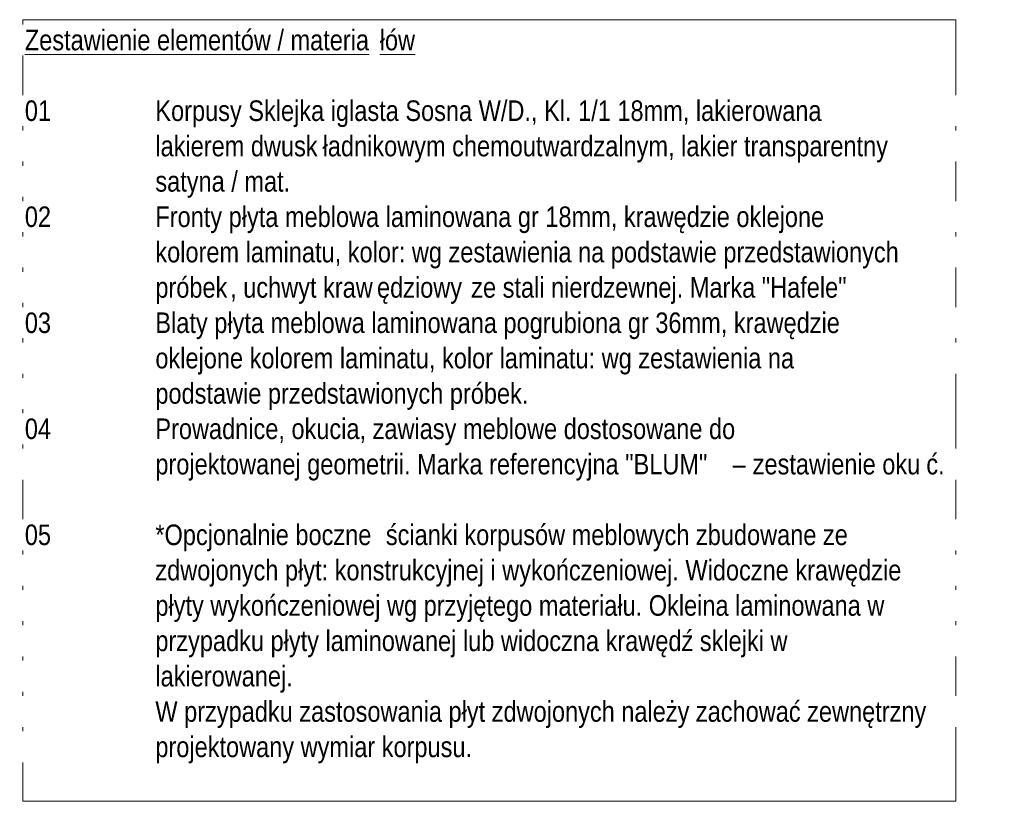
# Model space of a CAD drawing. Header units: centimetres. Extents: x 20851 to 23774, y -807 to 11852.
# Tile 3 of 4: x 22816 to 23774, y -213 to 548. Entities that reach past the tile are written whole.
import ezdxf

# ---------------------------------------------------------------- set-up
doc = ezdxf.new("R2010")
doc.units = ezdxf.units.CM
doc.layers.add('G-ANNO-TEXT', color=231, linetype='Continuous', lineweight=9)
doc.styles.add('Arial Narrow_3', font='ARIALN.TTF', dxfattribs={"height": 20})

msp = doc.modelspace()

# ---------------------------------------------------------------- linework, layer by layer
at = {"layer": 'G-ANNO-TEXT', "color": 250, "flags": 128}
msp.add_lwpolyline([(22818.96, 547.79), (23726.72, 547.79), (23726.72, -212.91), (22818.96, -212.91)], close=True, dxfattribs=at)

# ---------------------------------------------------------------- next in the draw order: texts
at = {"layer": 'G-ANNO-TEXT', "color": 7, "char_height": 20, "attachment_point": 1, "style": 'Arial Narrow_3', "bg_fill": 3, "box_fill_scale": 1.25, "bg_fill_color": 256, "bg_fill_true_color": 13158600, "bg_fill_transparency": 0}
for s, insert, width in [('\\LZestawienie elementów / materia', (22820.96, 538.01), 418.4809), ('01', (22820.96, 469.22), 32.0675), ('02', (22820.96, 366.03), 32.0675), ('03 ', (22820.96, 262.85), 40.0844), ('04 ', (22820.96, 159.66), 40.0844), ('05', (22820.96, 56.47), 32.0675)]:
    msp.add_mtext(s, dxfattribs=dict(at, insert=insert, width=width))

# ---------------------------------------------------------------- next in the draw order: texts
for s, insert, width in [('\\Lłów', (23166.25, 538.01), 42.4894), ('\\fArial Narrow|b0|i0|c238|p34|;^I', (22847.42, 469.22), 121.8565), ('\\fArial Narrow|b0|i0|c238|p34|;^I', (22847.42, 56.47), 121.8565)]:
    msp.add_mtext(s, dxfattribs=dict(at, insert=insert, width=width))

# ---------------------------------------------------------------- next in the draw order: texts
for s, insert, width in [('Korpusy Sklejka iglasta Sosna W/D., Kl. 1/1 18mm, lakierowana ', (22947.96, 469.22), 820.1263), ('*Opcjonalnie boczne ', (22947.96, 56.47), 271.7721)]:
    msp.add_mtext(s, dxfattribs=dict(at, insert=insert, width=width))

# ---------------------------------------------------------------- next in the draw order: texts
for s, insert, width in [('\\fArial Narrow|b0|i0|c238|p34|;^I', (22820.96, 434.83), 153.924), ('ładnikowym chemoutwardzalnym, lakier transparentny ', (23110.68, 434.83), 696.6664), ('ścianki korpusów meblowych zbudowane ze ', (23172.2, 56.47), 570.8015), ('\\fArial Narrow|b0|i0|c238|p34|;^I', (22820.96, 22.08), 153.924)]:
    msp.add_mtext(s, dxfattribs=dict(at, insert=insert, width=width))

# ---------------------------------------------------------------- next in the draw order: texts
for s, insert, width in [('lakierem dwusk', (22947.96, 434.83), 197.2151), ('zdwojonych płyt: konstrukcyjnej i wykończeniowej. Widoczne krawędzie ', (22947.96, 22.08), 917.9322)]:
    msp.add_mtext(s, dxfattribs=dict(at, insert=insert, width=width))

# ---------------------------------------------------------------- next in the draw order: texts
at = {"layer": 'G-ANNO-TEXT', "color": 7, "char_height": 20, "width": 153.924, "attachment_point": 1, "style": 'Arial Narrow_3', "bg_fill": 3, "box_fill_scale": 1.25, "bg_fill_color": 256, "bg_fill_true_color": 13158600, "bg_fill_transparency": 0}
for insert in [(22820.96, 400.43), (22820.96, -12.32)]:
    msp.add_mtext('\\fArial Narrow|b0|i0|c238|p34|;^I', dxfattribs=dict(at, insert=insert))

# ---------------------------------------------------------------- next in the draw order: texts
at = {"layer": 'G-ANNO-TEXT', "color": 7, "char_height": 20, "attachment_point": 1, "style": 'Arial Narrow_3', "bg_fill": 3, "box_fill_scale": 1.25, "bg_fill_color": 256, "bg_fill_true_color": 13158600, "bg_fill_transparency": 0}
for s, insert, width in [('satyna / mat.', (22947.96, 400.43), 164.3459), ('płyty wykończeniowej wg przyjętego materiału. Okleina laminowana w ', (22947.96, -12.32), 894.6833)]:
    msp.add_mtext(s, dxfattribs=dict(at, insert=insert, width=width))

# ---------------------------------------------------------------- next in the draw order: texts
for insert, width in [((22847.42, 366.03), 121.8565), ((22820.96, -46.72), 153.924)]:
    msp.add_mtext('\\fArial Narrow|b0|i0|c238|p34|;^I', dxfattribs=dict(at, insert=insert, width=width))

# ---------------------------------------------------------------- next in the draw order: texts
for s, insert, width in [('Fronty płyta meblowa laminowana gr 18mm, krawędzie oklejone ', (22947.96, 366.03), 821.7297), ('przypadku płyty laminowanej lub widoczna krawędź sklejki w ', (22947.96, -46.72), 778.4386)]:
    msp.add_mtext(s, dxfattribs=dict(at, insert=insert, width=width))

# ---------------------------------------------------------------- next in the draw order: texts
at = {"layer": 'G-ANNO-TEXT', "color": 7, "char_height": 20, "width": 153.924, "attachment_point": 1, "style": 'Arial Narrow_3', "bg_fill": 3, "box_fill_scale": 1.25, "bg_fill_color": 256, "bg_fill_true_color": 13158600, "bg_fill_transparency": 0}
for insert in [(22820.96, 331.64), (22820.96, -81.11)]:
    msp.add_mtext('\\fArial Narrow|b0|i0|c238|p34|;^I', dxfattribs=dict(at, insert=insert))

# ---------------------------------------------------------------- next in the draw order: texts
at = {"layer": 'G-ANNO-TEXT', "color": 7, "char_height": 20, "attachment_point": 1, "style": 'Arial Narrow_3', "bg_fill": 3, "box_fill_scale": 1.25, "bg_fill_color": 256, "bg_fill_true_color": 13158600, "bg_fill_transparency": 0}
for s, insert, width in [('kolorem laminatu, kolor: wg zestawienia na podstawie przedstawionych ', (22947.96, 331.64), 913.9237), ('lakierowanej.', (22947.96, -81.11), 167.5527)]:
    msp.add_mtext(s, dxfattribs=dict(at, insert=insert, width=width))

# ---------------------------------------------------------------- next in the draw order: texts
for s, insert, width in [('\\fArial Narrow|b0|i0|c238|p34|;^I', (22820.96, 297.24), 153.924), ('ędziowy', (23163.6, 297.24), 103.4177), ('\\fArial Narrow|b0|i0|c238|p34|;^I', (22820.96, -115.51), 153.924)]:
    msp.add_mtext(s, dxfattribs=dict(at, insert=insert, width=width))

# ---------------------------------------------------------------- next in the draw order: texts
for s, insert, width in [('próbek', (22947.96, 297.24), 88.1856), (' ze stali nierdzewnej. Marka "Hafele"', (23248.93, 297.24), 465.7804), ('W przypadku zastosowania płyt zdwojonych należy zachować zewnętrzny ', (22947.96, -115.51), 941.1811)]:
    msp.add_mtext(s, dxfattribs=dict(at, insert=insert, width=width))

# ---------------------------------------------------------------- next in the draw order: texts
for s, insert, width in [(', uchwyt kraw', (23020.72, 297.24), 173.1645), ('\\fArial Narrow|b0|i0|c238|p34|;^I', (22854.04, 262.85), 113.8396), ('\\fArial Narrow|b0|i0|c238|p34|;^I', (22820.96, -149.9), 153.924)]:
    msp.add_mtext(s, dxfattribs=dict(at, insert=insert, width=width))

# ---------------------------------------------------------------- next in the draw order: texts
for s, insert, width in [('Blaty płyta meblowa laminowana pogrubiona gr 36mm, krawędzie ', (22947.96, 262.85), 840.9702), ('projektowany wymiar korpusu.', (22947.96, -149.9), 385.6117)]:
    msp.add_mtext(s, dxfattribs=dict(at, insert=insert, width=width))

# ---------------------------------------------------------------- next in the draw order: texts
at = {"layer": 'G-ANNO-TEXT', "color": 7, "insert": (22820.96, 228.45), "char_height": 20, "width": 153.924, "attachment_point": 1, "style": 'Arial Narrow_3', "bg_fill": 3, "box_fill_scale": 1.25, "bg_fill_color": 256, "bg_fill_true_color": 13158600, "bg_fill_transparency": 0}
msp.add_mtext('\\fArial Narrow|b0|i0|c238|p34|;^I', dxfattribs=at)

# ---------------------------------------------------------------- next in the draw order: texts
at = {"layer": 'G-ANNO-TEXT', "color": 7, "insert": (22947.96, 228.45), "char_height": 20, "width": 786.4554, "attachment_point": 1, "style": 'Arial Narrow_3', "bg_fill": 3, "box_fill_scale": 1.25, "bg_fill_color": 256, "bg_fill_true_color": 13158600, "bg_fill_transparency": 0}
msp.add_mtext('oklejone kolorem laminatu, kolor laminatu: wg zestawienia na ', dxfattribs=at)

# ---------------------------------------------------------------- next in the draw order: texts
at = {"layer": 'G-ANNO-TEXT', "color": 7, "insert": (22820.96, 194.06), "char_height": 20, "width": 153.924, "attachment_point": 1, "style": 'Arial Narrow_3', "bg_fill": 3, "box_fill_scale": 1.25, "bg_fill_color": 256, "bg_fill_true_color": 13158600, "bg_fill_transparency": 0}
msp.add_mtext('\\fArial Narrow|b0|i0|c238|p34|;^I', dxfattribs=at)

# ---------------------------------------------------------------- next in the draw order: texts
at = {"layer": 'G-ANNO-TEXT', "color": 7, "insert": (22947.96, 194.06), "char_height": 20, "width": 455.3585, "attachment_point": 1, "style": 'Arial Narrow_3', "bg_fill": 3, "box_fill_scale": 1.25, "bg_fill_color": 256, "bg_fill_true_color": 13158600, "bg_fill_transparency": 0}
msp.add_mtext('podstawie przedstawionych próbek.', dxfattribs=at)

# ---------------------------------------------------------------- next in the draw order: texts
at = {"layer": 'G-ANNO-TEXT', "color": 7, "insert": (22854.04, 159.66), "char_height": 20, "width": 113.8396, "attachment_point": 1, "style": 'Arial Narrow_3', "bg_fill": 3, "box_fill_scale": 1.25, "bg_fill_color": 256, "bg_fill_true_color": 13158600, "bg_fill_transparency": 0}
msp.add_mtext('\\fArial Narrow|b0|i0|c238|p34|;^I', dxfattribs=at)

# ---------------------------------------------------------------- next in the draw order: texts
at = {"layer": 'G-ANNO-TEXT', "color": 7, "insert": (22947.96, 159.66), "char_height": 20, "width": 714.3036, "attachment_point": 1, "style": 'Arial Narrow_3', "bg_fill": 3, "box_fill_scale": 1.25, "bg_fill_color": 256, "bg_fill_true_color": 13158600, "bg_fill_transparency": 0}
msp.add_mtext('Prowadnice, okucia, zawiasy meblowe dostosowane do ', dxfattribs=at)

# ---------------------------------------------------------------- next in the draw order: texts
at = {"layer": 'G-ANNO-TEXT', "color": 7, "insert": (22820.96, 125.26), "char_height": 20, "width": 153.924, "attachment_point": 1, "style": 'Arial Narrow_3', "bg_fill": 3, "box_fill_scale": 1.25, "bg_fill_color": 256, "bg_fill_true_color": 13158600, "bg_fill_transparency": 0}
msp.add_mtext('\\fArial Narrow|b0|i0|c238|p34|;^I', dxfattribs=at)

# ---------------------------------------------------------------- next in the draw order: texts
at = {"layer": 'G-ANNO-TEXT', "color": 7, "insert": (22947.96, 125.26), "char_height": 20, "width": 680.6327, "attachment_point": 1, "style": 'Arial Narrow_3', "bg_fill": 3, "box_fill_scale": 1.25, "bg_fill_color": 256, "bg_fill_true_color": 13158600, "bg_fill_transparency": 0}
msp.add_mtext('projektowanej geometrii. Marka referencyjna "BLUM" ', dxfattribs=at)

# ---------------------------------------------------------------- next in the draw order: texts
at = {"layer": 'G-ANNO-TEXT', "color": 7, "insert": (23509.54, 125.26), "char_height": 20, "width": 16.0337, "attachment_point": 1, "style": 'Arial Narrow_3', "bg_fill": 3, "box_fill_scale": 1.25, "bg_fill_color": 256, "bg_fill_true_color": 13158600, "bg_fill_transparency": 0}
msp.add_mtext('\\fArial Narrow|b0|i0|c238|p34|;–', dxfattribs=at)

# ---------------------------------------------------------------- next in the draw order: texts
at = {"layer": 'G-ANNO-TEXT', "color": 7, "insert": (23522.77, 125.26), "char_height": 20, "width": 212.4472, "attachment_point": 1, "style": 'Arial Narrow_3', "bg_fill": 3, "box_fill_scale": 1.25, "bg_fill_color": 256, "bg_fill_true_color": 13158600, "bg_fill_transparency": 0}
msp.add_mtext(' zestawienie oku', dxfattribs=at)

# ---------------------------------------------------------------- next in the draw order: texts
at = {"layer": 'G-ANNO-TEXT', "color": 7, "insert": (23698.06, 125.26), "char_height": 20, "width": 22.4473, "attachment_point": 1, "style": 'Arial Narrow_3', "bg_fill": 3, "box_fill_scale": 1.25, "bg_fill_color": 256, "bg_fill_true_color": 13158600, "bg_fill_transparency": 0}
msp.add_mtext('ć.', dxfattribs=at)

doc.saveas('drawing.dxf')
